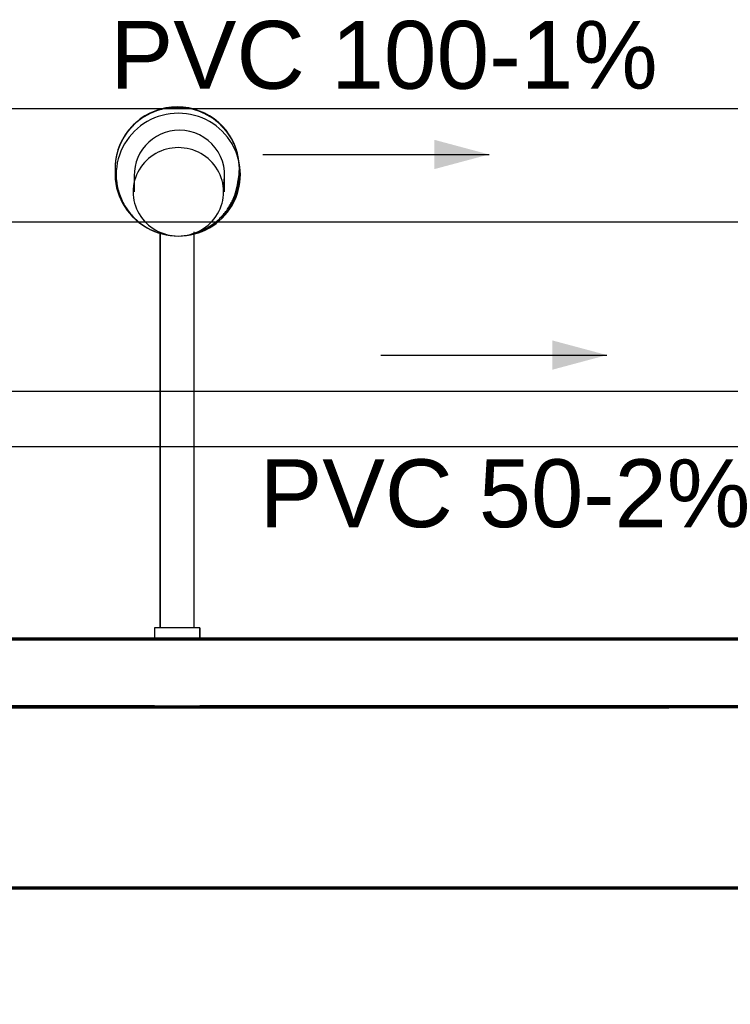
# Model space of a CAD drawing. Header units: millimetres. Extents: x -20654 to 2526, y -8238 to 977.
# Tile 47 of 218: x -10321.228 to -10320.6, y -4123.515 to -4122.644. Entities that reach past the tile are written whole.
import ezdxf

# ---------------------------------------------------------------- set-up
doc = ezdxf.new("R2010")
doc.units = ezdxf.units.MM
for name, color, linetype in [('01 CONTORNO_dwg', 252, 'Continuous'), ('P-PIPE-IDEN', 7, 'Continuous'), ('TQ-Condutos', 3, 'Continuous')]:
    doc.layers.add(name, color=color, linetype=linetype)
doc.styles.add('Arial_4', font='arial.ttf', dxfattribs={"width": 0.8, "height": 0.07})
doc.styles.add('Arial_5', font='arial.ttf', dxfattribs={"height": 0.0825})
doc.dimstyles.new('COTAS', dxfattribs={"dimscale": 0.3048, "dimtxt": 0.07, "dimasz": 0.341207, "dimexe": 0.19685, "dimexo": 0.0625, "dimgap": 0.032808, "dimtad": 3, "dimdec": 0, "dimlfac": 100, "dimzin": 0, "dimdsep": 46, "dimtxsty": 'Arial_4', "dimblk1": 'DOTSMALL', "dimblk2": 'DOTSMALL', "dimsah": 1, "dimcen": 0.09, "dimdle": 0.065617, "dimazin": 0, "dimtfac": 1, "dimtdec": 0, "dimtmove": 0, "dimatfit": 0, "dimfxl": 0.328084, "dimfxlon": 1, "dimtvp": 1, "dimtfill": 1, "dimtolj": 1, "dimtzin": 0, "dimarcsym": 2})

# ---------------------------------------------------------------- blocks, each defined once
blk = doc.blocks.new('terreo')
at = {"layer": '01 CONTORNO_dwg'}
h = blk.add_hatch(color=256, dxfattribs=at)
h.paths.add_polyline_path([(-10652.24, -4584.06), (-10651.9, -4580.63), (-10652.24, -4578.85)], flags=0)
h.paths.add_polyline_path([(-10649.43, -4562.62), (-10643.16, -4549.76), (-10635.51, -4540.31), (-10623.54, -4531.75), (-10610.21, -4526.69), (-10612.61, -4527), (-10624.84, -4532.02), (-10636.13, -4540.55), (-10644.87, -4551.77), (-10649.34, -4562.41)], flags=0)
blk.add_hatch(color=256, dxfattribs=at).paths.add_polyline_path([(-10545.04, -4562.62), (-10550.33, -4550.84), (-10559.43, -4539.74), (-10570.23, -4531.75), (-10584.47, -4526.35), (-10583, -4526.93), (-10569.74, -4532.39), (-10558.35, -4541.08), (-10549.61, -4552.46), (-10547.58, -4556.98)], flags=0)
h = blk.add_hatch(color=256, dxfattribs=at)
h.paths.add_polyline_path([(-10570.18, -4631.15), (-10569.74, -4630.97), (-10566.98, -4628.8)], flags=0)
h.paths.add_polyline_path([(-10560.38, -4623.9), (-10558.35, -4622.36), (-10549.61, -4611.15), (-10543.97, -4597), (-10542.26, -4583.86), (-10542.85, -4583.46), (-10544.5, -4594.84), (-10546.63, -4603.41), (-10552.6, -4614.8), (-10559.75, -4623.16)], flags=0)
h.paths.add_polyline_path([(-10634.09, -4623.9), (-10642.11, -4614.52), (-10647.84, -4603.41), (-10650.85, -4591.3), (-10651.85, -4581.16), (-10652.21, -4584.27), (-10650.36, -4598.08), (-10643.53, -4612.87), (-10636.13, -4622.36)], flags=0)
for p, q in [((-10652.24, -4578.85), (-10652.24, -4584.06)), ((-10635.27, -4584.37), (-10635.27, -4599.67)), ((-10555.27, -4599.67), (-10555.27, -4584.37)), ((-10542.24, -4584.06), (-10542.24, -4578.85)), ((-10612.24, -4636.46), (-10612.24, -4985.13)), ((-10612.24, -4985.13), (-10612.24, -4636.46)), ((-10582.24, -4985.13), (-10582.24, -4636.46)), ((-10582.12, -4985.13), (-10582.12, -4635.13)), ((-10612.24, -4985.13), (-10617.24, -4985.13)), ((-10617.24, -4985.13), (-10617.24, -4995.13)), ((-10617.24, -4985.13), (-10617.24, -4995.13)), ((-10577.24, -4985.13), (-10617.24, -4985.13)), ((-10577.24, -4985.13), (-10582.24, -4985.13)), ((-10577.24, -4995.13), (-10577.24, -4985.13)), ((-10577.24, -4985.13), (-10577.24, -4995.13)), ((-10617.24, -4995.13), (-10597.24, -4995.13)), ((-10617.24, -4995.13), (-10577.24, -4995.13)), ((-10597.24, -4995.13), (-10577.24, -4995.13))]:
    blk.add_line(p, q, dxfattribs=at)
at = {"layer": '01 CONTORNO_dwg', "lineweight": 70}
for p, q in [((-10097.24, -4995.13), (-12817.24, -4995.13)), ((-10617.24, -5055.13), (-12817.24, -5055.13)), ((-12817.24, -5055.13), (-10162.24, -5055.13)), ((-10097.24, -5055.13), (-10577.24, -5055.13)), ((-13082.94, -5215.13), (-10097.24, -5215.13))]:
    blk.add_line(p, q, dxfattribs=at)
at = {"layer": '01 CONTORNO_dwg'}
for centre, major_axis, ratio, start_param, end_param in [((-10597.24, -4579.23), (-55, 0), 0.984808, 4.712389, 6.508183), ((-10597.24, -4578.85), (-55, 0), 0.984808, 4.712389, 6.162408), ((-10597.24, -4578.85), (-55, 0), 0.984808, 3.26237, 4.712389), ((-10597.24, -4579.23), (-55, 0), 0.984808, 2.916595, 4.712389), ((-10596.28, -4584.54), (-55, 0), 0.986771, 4.712389, 7.853982), ((-10596.28, -4584.54), (-54.9, 0), 0.988552, 1.570796, 4.712389), ((-10595.27, -4584.74), (-40, 0), 0.984808, 4.712389, 6.409808), ((-10595.27, -4584.74), (-40, 0), 0.984808, 2.882805, 4.712389), ((-10596.28, -4599.73), (-40, 0), 0.976997, 4.712389, 7.853982), ((-10596.28, -4599.73), (-40, 0), 0.976997, 1.570796, 4.712389), ((-10597.24, -4578.85), (-55, 0), 0.984808, 6.27027, 6.283185), ((-10597.24, -4578.85), (-55, 0), 0.984808, 3.141593, 3.154508), ((-10597.24, -4584.06), (-55, 0), 0.984808, 6.228991, 7.330383), ((-10597.24, -4584.06), (-55, 0), 0.984808, 2.094395, 3.195787), ((-10595.27, -4599.67), (-40, 0), 0.984808, 1.904802, 2.124408)]:
    blk.add_ellipse(centre, major_axis=major_axis, ratio=ratio, start_param=start_param, end_param=end_param, dxfattribs=at)
for points, knots in [([(-10597.24, -4525.05), (-10602.04, -4525.07), (-10608.97, -4525.93), (-10617.94, -4528.88), (-10626.43, -4532.89), (-10634.04, -4538.48), (-10640.36, -4545.36), (-10644.08, -4550.6), (-10646.86, -4555.67), (-10648.95, -4560.53), (-10650.52, -4565.45), (-10651.61, -4570.58), (-10652.21, -4575.79), (-10652.32, -4582.65), (-10651.64, -4587.83), (-10650.85, -4591.3)], [0, 0, 0, 0, 0.142857, 0.214286, 0.285714, 0.428571, 0.5, 0.571429, 0.625, 0.678571, 0.732143, 0.785714, 0.839286, 0.892857, 1, 1, 1, 1]), ([(-10543.62, -4591.3), (-10542.57, -4586.68), (-10541.88, -4579.83), (-10542.8, -4570.56), (-10544.88, -4561.52), (-10548.71, -4552.97), (-10554.11, -4545.37), (-10558.47, -4540.63), (-10562.87, -4536.82), (-10567.21, -4533.74), (-10571.73, -4531.13), (-10576.56, -4528.94), (-10581.59, -4527.2), (-10588.35, -4525.57), (-10593.63, -4525.06), (-10597.24, -4525.05)], [0, 0, 0, 0, 0.142857, 0.214286, 0.285714, 0.428571, 0.5, 0.571429, 0.625, 0.678571, 0.732143, 0.785714, 0.839286, 0.892857, 1, 1, 1, 1]), ([(-10650.85, -4591.3), (-10650.3, -4595.5), (-10648.81, -4601.52), (-10645.41, -4609.18), (-10642.48, -4614.14), (-10639.38, -4618.34), (-10636.24, -4621.91), (-10632.86, -4625.14), (-10629.15, -4628.11), (-10625.21, -4630.76), (-10619.73, -4633.78), (-10615.32, -4635.53), (-10612.24, -4636.46)], [0, 0, 0, 0, 0.2, 0.3, 0.4, 0.475, 0.55, 0.625, 0.7, 0.775, 0.85, 1, 1, 1, 1]), ([(-10582.24, -4636.46), (-10578.13, -4635.22), (-10572.36, -4632.76), (-10565.29, -4628.15), (-10560.82, -4624.47), (-10557.16, -4620.75), (-10554.12, -4617.09), (-10551.46, -4613.26), (-10549.11, -4609.15), (-10547.13, -4604.87), (-10545.04, -4599.04), (-10544.04, -4594.45), (-10543.62, -4591.3)], [0, 0, 0, 0, 0.2, 0.3, 0.4, 0.475, 0.55, 0.625, 0.7, 0.775, 0.85, 1, 1, 1, 1])]:
    blk.add_open_spline(points, degree=3, knots=knots, dxfattribs=at)
blk = doc.blocks.new('_DotSmall')
at = {"color": 0, "linetype": 'ByBlock', "const_width": 0.5}
blk.add_lwpolyline([(-0.0625, 0, 1), (0.0625, 0, 1)], format="xyb", close=True, dxfattribs=at)
blk = doc.blocks.new('*D146')
at = {"color": 0, "lineweight": -2, "ltscale": 2, "transparency": 16777216}
for p, q in [((-10321.66608, -4123.56036), (-10321.66608, -4123.72036)), ((-10320.58889, -4123.56969), (-10320.58889, -4123.72036)), ((-10321.68608, -4123.66036), (-10320.56889, -4123.66036))]:
    blk.add_line(p, q, dxfattribs=at)
at = {"layer": 'Defpoints', "color": 0, "ltscale": 2, "transparency": 16777216}
for p in [(-10321.66608, -4123.47654), (-10320.58889, -4123.55064), (-10320.58889, -4123.66036)]:
    blk.add_point(p, dxfattribs=at)
at = {"color": 0, "lineweight": -2, "ltscale": 2, "transparency": 16777216, "xscale": 0.104, "yscale": 0.104, "zscale": 0.104, "rotation": 180}
blk.add_blockref('_DotSmall', (-10321.66608, -4123.66036), dxfattribs=at)
at = {"color": 0, "lineweight": -2, "ltscale": 2, "transparency": 16777216, "xscale": 0.104, "yscale": 0.104, "zscale": 0.104}
blk.add_blockref('_DotSmall', (-10320.58889, -4123.66036), dxfattribs=at)
at = {"color": 0, "ltscale": 2, "transparency": 16777216, "insert": (-10321.12749, -4123.61462), "char_height": 0.07, "attachment_point": 5, "rotation": 180, "style": 'Arial_4', "bg_fill": 3, "box_fill_scale": 1.1, "bg_fill_color": 256, "bg_fill_true_color": 13158600, "bg_fill_transparency": 0}
blk.add_mtext('\\A1;108', dxfattribs=at)

msp = doc.modelspace()

# ---------------------------------------------------------------- hatches: boundary and pattern name
at = {"layer": 'P-PIPE-IDEN'}
for points in [[(-10320.81302, -4122.76344), (-10320.86132, -4122.7505), (-10320.86132, -4122.77638)], [(-10320.70866, -4122.94078), (-10320.75696, -4122.92784), (-10320.75696, -4122.95372)]]:
    msp.add_hatch(color=256, dxfattribs=at).paths.add_polyline_path(points)

# ---------------------------------------------------------------- linework, layer by layer
for points in [[(-10321.01302, -4122.76344), (-10320.81302, -4122.76344)], [(-10320.90866, -4122.94078), (-10320.70866, -4122.94078)]]:
    msp.add_lwpolyline(points, dxfattribs=at)
at = {"layer": 'TQ-Condutos'}
for p, q in [((-10321.73773, -4122.7229), (-10319.7783, -4122.7229)), ((-10321.73773, -4122.8229), (-10319.7783, -4122.8229)), ((-10321.26102, -4122.97279), (-10319.7783, -4122.97279)), ((-10321.26102, -4123.02171), (-10319.7783, -4123.02171))]:
    msp.add_line(p, q, dxfattribs=at)

# ---------------------------------------------------------------- block references
at = {"layer": '01 CONTORNO_dwg', "xscale": 0.001, "yscale": 0.001, "zscale": 0.001}
msp.add_blockref('terreo', (-10310.49166, -4118.19674), dxfattribs=at)

# ---------------------------------------------------------------- texts
at = {"layer": 'P-PIPE-IDEN', "char_height": 0.06, "width": 0.4919113, "attachment_point": 1, "style": 'Arial_5'}
for s, insert in [('PVC 100-1%', (-10321.14831, -4122.64536)), ('PVC 50-2%', (-10321.01603, -4123.03295))]:
    msp.add_mtext(s, dxfattribs=dict(at, insert=insert))

# ---------------------------------------------------------------- next in the draw order: dimensions: what is measured, and where the dimension line sits
at = {"ltscale": 2}
dim = msp.add_linear_dim(base=(-10320.58889, -4123.66036), p1=(-10321.66608, -4123.47654), p2=(-10320.58889, -4123.55064), dimstyle='COTAS', override={"dimpost": '<>'}, dxfattribs=at)
dim.commit()
dim.dimension.update_dxf_attribs({"geometry": '*D146', "text_midpoint": (-10321.12749, -4123.61462)})

doc.saveas('drawing.dxf')
